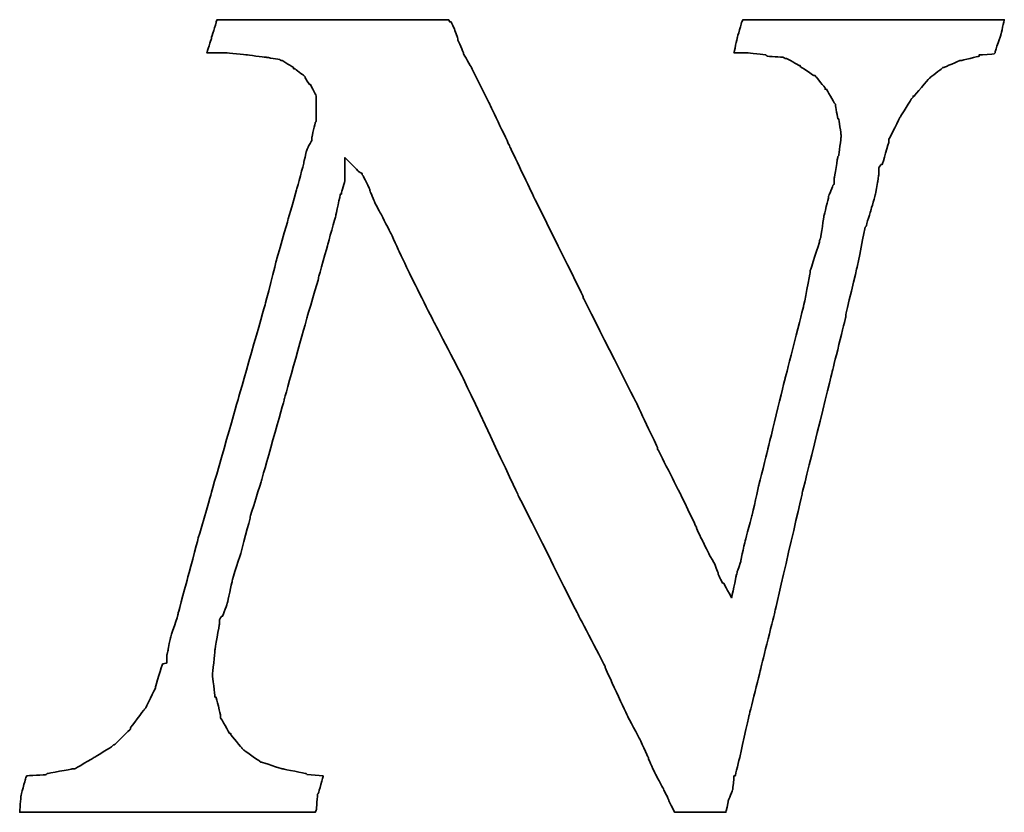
# Model space of a CAD drawing. Header units: millimetres. Extents: x -12 to 314, y 87 to 195.
# Tile 40 of 44: x 249.73 to 252.63, y 114.65 to 116.99. Entities that reach past the tile are written whole.
import ezdxf

# ---------------------------------------------------------------- set-up
doc = ezdxf.new("R2010")
doc.units = ezdxf.units.MM
doc.header["$LTSCALE"] = 0.15
doc.layers.add('DIM', color=4, linetype='CONTINUOUS')
doc.layers.add('layer 1', color=7, linetype='CONTINUOUS')

# ---------------------------------------------------------------- blocks, each defined once
blk = doc.blocks.new('TBI MOTION logo(完整正式版)')
at = {"layer": 'layer 1', "color": 22, "lineweight": 35}
blk.add_open_spline([(58.92625, -7.91875), (58.92625, -7.91875), (58.58625, -7.89375), (58.58625, -7.89375), (58.58625, -7.89375), (58.58625, -7.89375), (58.56625, -7.87125), (58.56625, -7.87125), (58.56625, -7.87125), (58.56625, -7.87125), (58.08375, -7.77375), (58.08375, -7.77375), (58.08375, -7.77375), (58.08375, -7.77375), (58.06125, -7.77375), (58.06125, -7.77375), (58.06125, -7.77375), (58.06125, -7.77375), (57.62625, -7.63125), (57.62625, -7.63125), (57.62625, -7.63125), (57.62625, -7.63125), (57.60625, -7.63125), (57.60625, -7.63125), (57.60625, -7.63125), (57.60625, -7.63125), (57.58125, -7.60625), (57.58125, -7.60625), (57.58125, -7.60625), (57.58125, -7.60625), (57.26625, -7.38875), (57.26625, -7.38875), (57.26625, -7.38875), (57.26625, -7.38875), (57.24625, -7.36875), (57.24625, -7.36875), (57.24625, -7.36875), (57.24625, -7.36875), (57.22125, -7.34375), (57.22125, -7.34375), (57.22125, -7.34375), (57.22125, -7.34375), (56.98125, -7.05375), (56.98125, -7.05375), (56.98125, -7.05375), (56.98125, -7.05375), (56.98125, -7.02875), (56.98125, -7.02875), (56.98125, -7.02875), (56.98125, -7.02875), (56.95625, -7.02875), (56.95625, -7.02875), (56.95625, -7.02875), (56.95625, -7.02875), (56.76625, -6.69625), (56.76625, -6.69625), (56.76625, -6.69625), (56.76625, -6.69625), (56.76625, -6.67125), (56.76625, -6.67125), (56.76625, -6.67125), (56.76625, -6.67125), (56.76625, -6.64875), (56.76625, -6.64875), (56.76625, -6.64875), (56.76625, -6.64875), (56.67125, -6.26375), (56.67125, -6.26375), (56.67125, -6.26375), (56.67125, -6.26375), (56.64625, -6.26375), (56.64625, -6.26375), (56.64625, -6.26375), (56.64625, -6.26375), (56.64625, -6.23875), (56.64625, -6.23875), (56.64625, -6.23875), (56.64625, -6.23875), (56.59625, -5.80875), (56.59625, -5.80875), (56.59625, -5.80875), (56.59625, -5.80875), (56.59625, -5.78375), (56.59625, -5.78375), (56.59625, -5.78375), (56.59625, -5.78375), (56.64625, -5.30375), (56.64625, -5.30375), (56.64625, -5.30375), (56.64625, -5.30375), (56.64625, -5.27875), (56.64625, -5.27875), (56.64625, -5.27875), (56.64625, -5.27875), (56.74125, -4.72875), (56.74125, -4.72875), (56.74125, -4.72875), (56.74125, -4.72875), (56.74125, -4.67875), (56.74125, -4.67875), (56.74125, -4.67875), (56.74125, -4.67875), (56.74125, -4.63375), (56.74125, -4.63375), (56.74125, -4.63375), (56.74125, -4.63375), (56.79125, -4.55875), (56.79125, -4.55875), (56.79125, -4.55875), (56.79125, -4.55875), (56.81125, -4.55875), (56.81125, -4.55875), (56.81125, -4.55875), (56.81125, -4.55875), (56.91125, -4.27375), (56.91125, -4.27375), (56.91125, -4.27375), (56.91125, -4.27375), (57.00625, -3.83874), (57.00625, -3.83874), (57.00625, -3.83874), (57.00625, -3.83874), (57.00625, -3.81374), (57.00625, -3.81374), (57.00625, -3.81374), (57.00625, -3.81374), (57.19875, -3.21374), (57.19875, -3.21374), (57.19875, -3.21374), (57.19875, -3.21374), (57.38625, -2.49625), (57.38625, -2.49625), (57.38625, -2.49625), (57.38625, -2.49625), (57.38625, -2.47374), (57.38625, -2.47374), (57.38625, -2.47374), (57.38625, -2.47374), (57.62625, -1.70375), (57.62625, -1.70375), (57.62625, -1.70375), (57.62625, -1.70375), (58.10625, 0.00125), (58.10625, 0.00125), (58.10625, 0.00125), (58.10625, 0.00125), (58.58625, 1.72625), (58.58625, 1.72625), (58.58625, 1.72625), (58.58625, 1.72625), (58.82625, 2.54125), (58.82625, 2.54125), (58.82625, 2.54125), (58.82625, 2.54125), (58.82625, 2.56374), (58.82625, 2.56374), (58.82625, 2.56374), (58.82625, 2.56374), (59.02125, 3.26125), (59.02125, 3.26125), (59.02125, 3.26125), (59.02125, 3.26125), (59.18625, 3.86125), (59.18625, 3.86125), (59.18625, 3.86125), (59.18625, 3.86125), (59.28625, 4.31875), (59.28625, 4.31875), (59.28625, 4.31875), (59.28625, 4.31875), (59.30625, 4.31875), (59.30625, 4.31875), (59.30625, 4.31875), (59.30625, 4.31875), (59.30625, 4.34125), (59.30625, 4.34125), (59.30625, 4.34125), (59.30625, 4.34125), (59.38125, 4.60625), (59.38125, 4.60625), (59.38125, 4.60625), (59.38125, 4.60625), (59.38125, 4.65125), (59.38125, 4.65125), (59.38125, 4.65125), (59.38125, 4.65125), (59.38125, 5.08625), (59.38125, 5.08625), (59.38125, 5.08625), (59.38125, 5.08625), (59.66625, 4.79624), (59.66625, 4.79624), (59.66625, 4.79624), (59.66625, 4.79624), (59.74125, 4.75124), (59.74125, 4.75124), (59.74125, 4.75124), (59.74125, 4.75124), (59.74125, 4.72624), (59.74125, 4.72624), (59.74125, 4.72624), (59.74125, 4.72624), (59.76125, 4.70124), (59.76125, 4.70124), (59.76125, 4.70124), (59.76125, 4.70124), (59.81125, 4.60625), (59.81125, 4.60625), (59.81125, 4.60625), (59.81125, 4.60625), (59.90625, 4.41125), (59.90625, 4.41125), (59.90625, 4.41125), (59.90625, 4.41125), (59.90625, 4.39125), (59.90625, 4.39125), (59.90625, 4.39125), (59.90625, 4.39125), (60.00375, 4.15124), (60.00375, 4.15124), (60.00375, 4.15124), (60.00375, 4.15124), (60.14625, 3.88374), (60.14625, 3.88374), (60.14625, 3.88374), (60.14625, 3.88374), (60.34125, 3.50124), (60.34125, 3.50124), (60.34125, 3.50124), (60.34125, 3.50124), (60.53125, 3.09125), (60.53125, 3.09125), (60.53125, 3.09125), (60.53125, 3.09125), (60.74625, 2.63625), (60.74625, 2.63625), (60.74625, 2.63625), (60.74625, 2.63625), (61.25125, 1.63124), (61.25125, 1.63124), (61.25125, 1.63124), (61.25125, 1.63124), (61.85125, 0.47625), (61.85125, 0.47625), (61.85125, 0.47625), (61.85125, 0.47625), (63.02625, -2.01874), (63.02625, -2.01874), (63.02625, -2.01874), (63.02625, -2.01874), (64.27625, -4.51374), (64.27625, -4.51374), (64.27625, -4.51374), (64.27625, -4.51374), (64.85125, -5.61375), (64.85125, -5.61375), (64.85125, -5.61375), (64.85125, -5.61375), (64.85125, -5.64125), (64.85125, -5.64125), (64.85125, -5.64125), (64.85125, -5.64125), (65.32875, -6.67125), (65.32875, -6.67125), (65.32875, -6.67125), (65.32875, -6.67125), (65.57125, -7.12875), (65.57125, -7.12875), (65.57125, -7.12875), (65.57125, -7.12875), (65.76125, -7.53625), (65.76125, -7.53625), (65.76125, -7.53625), (65.76125, -7.53625), (65.76125, -7.55625), (65.76125, -7.55625), (65.76125, -7.55625), (65.76125, -7.55625), (65.90375, -7.87125), (65.90375, -7.87125), (65.90375, -7.87125), (65.90375, -7.87125), (66.07125, -8.18125), (66.07125, -8.18125), (66.07125, -8.18125), (66.07125, -8.18125), (66.19125, -8.42375), (66.19125, -8.42375), (66.19125, -8.42375), (66.19125, -8.42375), (66.19125, -8.44375), (66.19125, -8.44375), (66.19125, -8.44375), (66.19125, -8.44375), (66.29125, -8.63875), (66.29125, -8.63875), (66.29125, -8.63875), (66.29125, -8.63875), (66.31125, -8.68625), (66.31125, -8.68625), (66.31125, -8.68625), (66.31125, -8.68625), (66.38375, -8.68625), (66.38375, -8.68625), (66.38375, -8.68625), (66.38375, -8.68625), (66.84125, -8.68625), (66.84125, -8.68625), (66.84125, -8.68625), (66.84125, -8.68625), (67.29625, -8.68625), (67.29625, -8.68625), (67.29625, -8.68625), (67.29625, -8.68625), (67.36625, -8.68625), (67.36625, -8.68625), (67.36625, -8.68625), (67.36625, -8.68625), (67.39125, -8.68625), (67.39125, -8.68625), (67.39125, -8.68625), (67.39125, -8.68625), (67.44125, -8.46875), (67.44125, -8.46875), (67.44125, -8.46875), (67.44125, -8.46875), (67.44125, -8.44375), (67.44125, -8.44375), (67.44125, -8.44375), (67.44125, -8.44375), (67.53625, -8.20375), (67.53625, -8.20375), (67.53625, -8.20375), (67.53625, -8.20375), (67.56125, -7.94375), (67.56125, -7.94375), (67.56125, -7.94375), (67.56125, -7.94375), (67.56125, -7.91875), (67.56125, -7.91875), (67.56125, -7.91875), (67.56125, -7.91875), (67.58625, -7.91875), (67.58625, -7.91875), (67.58625, -7.91875), (67.58625, -7.91875), (67.68125, -7.53625), (67.68125, -7.53625), (67.68125, -7.53625), (67.68125, -7.53625), (67.87375, -6.67125), (67.87375, -6.67125), (67.87375, -6.67125), (67.87375, -6.67125), (68.13625, -5.61375), (68.13625, -5.61375), (68.13625, -5.61375), (68.13625, -5.61375), (68.42375, -4.46374), (68.42375, -4.46374), (68.42375, -4.46374), (68.42375, -4.46374), (68.99875, -1.96874), (68.99875, -1.96874), (68.99875, -1.96874), (68.99875, -1.96874), (69.62625, 0.57625), (69.62625, 0.57625), (69.62625, 0.57625), (69.62625, 0.57625), (69.91125, 1.72625), (69.91125, 1.72625), (69.91125, 1.72625), (69.91125, 1.72625), (69.91125, 1.77625), (69.91125, 1.77625), (69.91125, 1.77625), (69.91125, 1.77625), (70.15125, 2.78124), (70.15125, 2.78124), (70.15125, 2.78124), (70.15125, 2.78124), (70.32125, 3.62125), (70.32125, 3.62125), (70.32125, 3.62125), (70.32125, 3.62125), (70.34125, 3.64625), (70.34125, 3.64625), (70.34125, 3.64625), (70.34125, 3.64625), (70.44125, 3.98125), (70.44125, 3.98125), (70.44125, 3.98125), (70.44125, 3.98125), (70.53625, 4.31875), (70.53625, 4.31875), (70.53625, 4.31875), (70.53625, 4.31875), (70.58125, 4.55875), (70.58125, 4.55875), (70.58125, 4.55875), (70.58125, 4.55875), (70.60625, 4.72624), (70.60625, 4.72624), (70.60625, 4.72624), (70.60625, 4.72624), (70.60625, 4.79624), (70.60625, 4.79624), (70.60625, 4.79624), (70.60625, 4.79624), (70.60625, 4.87125), (70.60625, 4.87125), (70.60625, 4.87125), (70.60625, 4.87125), (70.65625, 4.94125), (70.65625, 4.94125), (70.65625, 4.94125), (70.65625, 4.94125), (70.68125, 4.94125), (70.68125, 4.94125), (70.68125, 4.94125), (70.68125, 4.94125), (70.82125, 5.42125), (70.82125, 5.42125), (70.82125, 5.42125), (70.82125, 5.42125), (70.82125, 5.44625), (70.82125, 5.44625), (70.82125, 5.44625), (70.82125, 5.44625), (70.82125, 5.47125), (70.82125, 5.47125), (70.82125, 5.47125), (70.82125, 5.47125), (71.06125, 5.94625), (71.06125, 5.94625), (71.06125, 5.94625), (71.06125, 5.94625), (71.30125, 6.33124), (71.30125, 6.33124), (71.30125, 6.33124), (71.30125, 6.33124), (71.32625, 6.35625), (71.32625, 6.35625), (71.32625, 6.35625), (71.32625, 6.35625), (71.32625, 6.38124), (71.32625, 6.38124), (71.32625, 6.38124), (71.32625, 6.38124), (71.35125, 6.38124), (71.35125, 6.38124), (71.35125, 6.38124), (71.35125, 6.38124), (71.66125, 6.74125), (71.66125, 6.74125), (71.66125, 6.74125), (71.66125, 6.74125), (71.68625, 6.76625), (71.68625, 6.76625), (71.68625, 6.76625), (71.68625, 6.76625), (71.92625, 6.95624), (71.92625, 6.95624), (71.92625, 6.95624), (71.92625, 6.95624), (71.95125, 6.98125), (71.95125, 6.98125), (71.95125, 6.98125), (71.95125, 6.98125), (71.97625, 6.98125), (71.97625, 6.98125), (71.97625, 6.98125), (71.97625, 6.98125), (72.31125, 7.12624), (72.31125, 7.12624), (72.31125, 7.12624), (72.31125, 7.12624), (72.33375, 7.12624), (72.33375, 7.12624), (72.33375, 7.12624), (72.33375, 7.12624), (72.71625, 7.21875), (72.71625, 7.21875), (72.71625, 7.21875), (72.71625, 7.21875), (72.71625, 7.24624), (72.71625, 7.24624), (72.71625, 7.24624), (72.71625, 7.24624), (72.74125, 7.24624), (72.74125, 7.24624), (72.74125, 7.24624), (72.74125, 7.24624), (73.03124, 7.26624), (73.03124, 7.26624), (73.03124, 7.26624), (73.03124, 7.26624), (73.05375, 7.29125), (73.05375, 7.29125), (73.05375, 7.29125), (73.05375, 7.29125), (73.05375, 7.31625), (73.05375, 7.31625), (73.05375, 7.31625), (73.05375, 7.31625), (73.17625, 7.67625), (73.17625, 7.67625), (73.17625, 7.67625), (73.17625, 7.67625), (73.24625, 7.98625), (73.24625, 7.98625), (73.24625, 7.98625), (73.24625, 7.98625), (73.19625, 7.98625), (73.19625, 7.98625), (73.19625, 7.98625), (73.19625, 7.98625), (72.93625, 7.98625), (72.93625, 7.98625), (72.93625, 7.98625), (72.93625, 7.98625), (72.55125, 7.98625), (72.55125, 7.98625), (72.55125, 7.98625), (72.55125, 7.98625), (72.09625, 7.98625), (72.09625, 7.98625), (72.09625, 7.98625), (72.09625, 7.98625), (71.64125, 7.98625), (71.64125, 7.98625), (71.64125, 7.98625), (71.64125, 7.98625), (70.53625, 7.98625), (70.53625, 7.98625), (70.53625, 7.98625), (70.53625, 7.98625), (69.47875, 7.98625), (69.47875, 7.98625), (69.47875, 7.98625), (69.47875, 7.98625), (68.95125, 7.98625), (68.95125, 7.98625), (68.95125, 7.98625), (68.95125, 7.98625), (68.52125, 7.98625), (68.52125, 7.98625), (68.52125, 7.98625), (68.52125, 7.98625), (68.13625, 7.98625), (68.13625, 7.98625), (68.13625, 7.98625), (68.13625, 7.98625), (67.87375, 7.98625), (67.87375, 7.98625), (67.87375, 7.98625), (67.87375, 7.98625), (67.75125, 7.98625), (67.75125, 7.98625), (67.75125, 7.98625), (67.75125, 7.98625), (67.72625, 7.94125), (67.72625, 7.94125), (67.72625, 7.94125), (67.72625, 7.94125), (67.63125, 7.60625), (67.63125, 7.60625), (67.63125, 7.60625), (67.63125, 7.60625), (67.56125, 7.29125), (67.56125, 7.29125), (67.56125, 7.29125), (67.56125, 7.29125), (67.72625, 7.29125), (67.72625, 7.29125), (67.72625, 7.29125), (67.72625, 7.29125), (67.82625, 7.29125), (67.82625, 7.29125), (67.82625, 7.29125), (67.82625, 7.29125), (67.84625, 7.29125), (67.84625, 7.29125), (67.84625, 7.29125), (67.84625, 7.29125), (68.23125, 7.24624), (68.23125, 7.24624), (68.23125, 7.24624), (68.23125, 7.24624), (68.25875, 7.21875), (68.25875, 7.21875), (68.25875, 7.21875), (68.25875, 7.21875), (68.59125, 7.19624), (68.59125, 7.19624), (68.59125, 7.19624), (68.59125, 7.19624), (68.64125, 7.17125), (68.64125, 7.17125), (68.64125, 7.17125), (68.64125, 7.17125), (68.66625, 7.17125), (68.66625, 7.17125), (68.66625, 7.17125), (68.66625, 7.17125), (68.92625, 7.02624), (68.92625, 7.02624), (68.92625, 7.02624), (68.92625, 7.02624), (68.95125, 7.02624), (68.95125, 7.02624), (68.95125, 7.02624), (68.95125, 7.02624), (68.95125, 7.00624), (68.95125, 7.00624), (68.95125, 7.00624), (68.95125, 7.00624), (69.23875, 6.81125), (69.23875, 6.81125), (69.23875, 6.81125), (69.23875, 6.81125), (69.26625, 6.81125), (69.26625, 6.81125), (69.26625, 6.81125), (69.26625, 6.81125), (69.28625, 6.78625), (69.28625, 6.78625), (69.28625, 6.78625), (69.28625, 6.78625), (69.47875, 6.54875), (69.47875, 6.54875), (69.47875, 6.54875), (69.47875, 6.54875), (69.47875, 6.52375), (69.47875, 6.52375), (69.47875, 6.52375), (69.47875, 6.52375), (69.50625, 6.52375), (69.50625, 6.52375), (69.50625, 6.52375), (69.50625, 6.52375), (69.67125, 6.23625), (69.67125, 6.23625), (69.67125, 6.23625), (69.67125, 6.23625), (69.69375, 6.21125), (69.69375, 6.21125), (69.69375, 6.21125), (69.69375, 6.21125), (69.69375, 6.18625), (69.69375, 6.18625), (69.69375, 6.18625), (69.69375, 6.18625), (69.74625, 5.89875), (69.74625, 5.89875), (69.74625, 5.89875), (69.74625, 5.89875), (69.76625, 5.89875), (69.76625, 5.89875), (69.76625, 5.89875), (69.76625, 5.89875), (69.81375, 5.56625), (69.81375, 5.56625), (69.81375, 5.56625), (69.81375, 5.56625), (69.81375, 5.54125), (69.81375, 5.54125), (69.81375, 5.54125), (69.81375, 5.54125), (69.81375, 5.51625), (69.81375, 5.51625), (69.81375, 5.51625), (69.81375, 5.51625), (69.76625, 5.13125), (69.76625, 5.13125), (69.76625, 5.13125), (69.76625, 5.13125), (69.74625, 5.10874), (69.74625, 5.10874), (69.74625, 5.10874), (69.74625, 5.10874), (69.67125, 4.65125), (69.67125, 4.65125), (69.67125, 4.65125), (69.67125, 4.65125), (69.67125, 4.55875), (69.67125, 4.55875), (69.67125, 4.55875), (69.67125, 4.55875), (69.67125, 4.53125), (69.67125, 4.53125), (69.67125, 4.53125), (69.67125, 4.53125), (69.64625, 4.50874), (69.64625, 4.50874), (69.64625, 4.50874), (69.64625, 4.50874), (69.55125, 4.27125), (69.55125, 4.27125), (69.55125, 4.27125), (69.55125, 4.27125), (69.55125, 4.24625), (69.55125, 4.24625), (69.55125, 4.24625), (69.55125, 4.24625), (69.45375, 3.86125), (69.45375, 3.86125), (69.45375, 3.86125), (69.45375, 3.86125), (69.38625, 3.40624), (69.38625, 3.40624), (69.38625, 3.40624), (69.38625, 3.40624), (69.35875, 3.33125), (69.35875, 3.33125), (69.35875, 3.33125), (69.35875, 3.33125), (69.35875, 3.30875), (69.35875, 3.30875), (69.35875, 3.30875), (69.35875, 3.30875), (69.16625, 2.71125), (69.16625, 2.71125), (69.16625, 2.71125), (69.16625, 2.71125), (69.16625, 2.66375), (69.16625, 2.66375), (69.16625, 2.66375), (69.16625, 2.66375), (69.02625, 1.96374), (69.02625, 1.96374), (69.02625, 1.96374), (69.02625, 1.96374), (68.64125, 0.45624), (68.64125, 0.45624), (68.64125, 0.45624), (68.64125, 0.45624), (68.25875, -1.10625), (68.25875, -1.10625), (68.25875, -1.10625), (68.25875, -1.10625), (68.08625, -1.80125), (68.08625, -1.80125), (68.08625, -1.80125), (68.08625, -1.80125), (67.94625, -2.42625), (67.94625, -2.42625), (67.94625, -2.42625), (67.94625, -2.42625), (67.80125, -2.95375), (67.80125, -2.95375), (67.80125, -2.95375), (67.80125, -2.95375), (67.70625, -3.38375), (67.70625, -3.38375), (67.70625, -3.38375), (67.70625, -3.38375), (67.70625, -3.40875), (67.70625, -3.40875), (67.70625, -3.40875), (67.70625, -3.40875), (67.63125, -3.62375), (67.63125, -3.62375), (67.63125, -3.62375), (67.63125, -3.62375), (67.60625, -3.72125), (67.60625, -3.72125), (67.60625, -3.72125), (67.60625, -3.72125), (67.51125, -4.17375), (67.51125, -4.17375), (67.51125, -4.17375), (67.51125, -4.17375), (67.34625, -3.86374), (67.34625, -3.86374), (67.34625, -3.86374), (67.34625, -3.86374), (67.32125, -3.86374), (67.32125, -3.86374), (67.32125, -3.86374), (67.32125, -3.86374), (67.27125, -3.76874), (67.27125, -3.76874), (67.27125, -3.76874), (67.27125, -3.76874), (67.22625, -3.67374), (67.22625, -3.67374), (67.22625, -3.67374), (67.22625, -3.67374), (67.22625, -3.64875), (67.22625, -3.64875), (67.22625, -3.64875), (67.22625, -3.64875), (67.15125, -3.45375), (67.15125, -3.45375), (67.15125, -3.45375), (67.15125, -3.45375), (67.05625, -3.28875), (67.05625, -3.28875), (67.05625, -3.28875), (67.05625, -3.28875), (66.91125, -3.00125), (66.91125, -3.00125), (66.91125, -3.00125), (66.91125, -3.00125), (66.77125, -2.71375), (66.77125, -2.71375), (66.77125, -2.71375), (66.77125, -2.71375), (66.77125, -2.68875), (66.77125, -2.68875), (66.77125, -2.68875), (66.77125, -2.68875), (66.41125, -1.94374), (66.41125, -1.94374), (66.41125, -1.94374), (66.41125, -1.94374), (65.95125, -1.03375), (65.95125, -1.03375), (65.95125, -1.03375), (65.95125, -1.03375), (65.95125, -1.00875), (65.95125, -1.00875), (65.95125, -1.00875), (65.95125, -1.00875), (65.49625, -0.04874), (65.49625, -0.04874), (65.49625, -0.04874), (65.49625, -0.04874), (64.39375, 2.13624), (64.39375, 2.13624), (64.39375, 2.13624), (64.39375, 2.13624), (64.39375, 2.15624), (64.39375, 2.15624), (64.39375, 2.15624), (64.39375, 2.15624), (63.33625, 4.29125), (63.33625, 4.29125), (63.33625, 4.29125), (63.33625, 4.29125), (62.85625, 5.30125), (62.85625, 5.30125), (62.85625, 5.30125), (62.85625, 5.30125), (62.42625, 6.21125), (62.42625, 6.21125), (62.42625, 6.21125), (62.42625, 6.21125), (62.04125, 6.98125), (62.04125, 6.98125), (62.04125, 6.98125), (62.04125, 6.98125), (61.87375, 7.26624), (61.87375, 7.26624), (61.87375, 7.26624), (61.87375, 7.26624), (61.87375, 7.29125), (61.87375, 7.29125), (61.87375, 7.29125), (61.87375, 7.29125), (61.75625, 7.55625), (61.75625, 7.55625), (61.75625, 7.55625), (61.75625, 7.55625), (61.75625, 7.58124), (61.75625, 7.58124), (61.75625, 7.58124), (61.75625, 7.58124), (61.68375, 7.79375), (61.68375, 7.79375), (61.68375, 7.79375), (61.68375, 7.79375), (61.61125, 7.94125), (61.61125, 7.94125), (61.61125, 7.94125), (61.61125, 7.94125), (61.58625, 7.94125), (61.58625, 7.94125), (61.58625, 7.94125), (61.58625, 7.94125), (61.56375, 7.98625), (61.56375, 7.98625), (61.56375, 7.98625), (61.56375, 7.98625), (61.41875, 7.98625), (61.41875, 7.98625), (61.41875, 7.98625), (61.41875, 7.98625), (61.18125, 7.98625), (61.18125, 7.98625), (61.18125, 7.98625), (61.18125, 7.98625), (60.84125, 7.98625), (60.84125, 7.98625), (60.84125, 7.98625), (60.84125, 7.98625), (60.02625, 7.98625), (60.02625, 7.98625), (60.02625, 7.98625), (60.02625, 7.98625), (59.11625, 7.98625), (59.11625, 7.98625), (59.11625, 7.98625), (59.11625, 7.98625), (58.15625, 7.98625), (58.15625, 7.98625), (58.15625, 7.98625), (58.15625, 7.98625), (57.34125, 7.98625), (57.34125, 7.98625), (57.34125, 7.98625), (57.34125, 7.98625), (57.00625, 7.98625), (57.00625, 7.98625), (57.00625, 7.98625), (57.00625, 7.98625), (56.76625, 7.98625), (56.76625, 7.98625), (56.76625, 7.98625), (56.76625, 7.98625), (56.69125, 7.98625), (56.69125, 7.98625), (56.69125, 7.98625), (56.69125, 7.98625), (56.67125, 7.94125), (56.67125, 7.94125), (56.67125, 7.94125), (56.67125, 7.94125), (56.67125, 7.91625), (56.67125, 7.91625), (56.67125, 7.91625), (56.67125, 7.91625), (56.57125, 7.60625), (56.57125, 7.60625), (56.57125, 7.60625), (56.57125, 7.60625), (56.57125, 7.58124), (56.57125, 7.58124), (56.57125, 7.58124), (56.57125, 7.58124), (56.47625, 7.29125), (56.47625, 7.29125), (56.47625, 7.29125), (56.47625, 7.29125), (56.57125, 7.29125), (56.57125, 7.29125), (56.57125, 7.29125), (56.57125, 7.29125), (56.76625, 7.29125), (56.76625, 7.29125), (56.76625, 7.29125), (56.76625, 7.29125), (56.86125, 7.29125), (56.86125, 7.29125), (56.86125, 7.29125), (56.86125, 7.29125), (56.88625, 7.29125), (56.88625, 7.29125), (56.88625, 7.29125), (56.88625, 7.29125), (57.31625, 7.24624), (57.31625, 7.24624), (57.31625, 7.24624), (57.31625, 7.24624), (57.70125, 7.19624), (57.70125, 7.19624), (57.70125, 7.19624), (57.70125, 7.19624), (57.72625, 7.19624), (57.72625, 7.19624), (57.72625, 7.19624), (57.72625, 7.19624), (58.01125, 7.14624), (58.01125, 7.14624), (58.01125, 7.14624), (58.01125, 7.14624), (58.03625, 7.12624), (58.03625, 7.12624), (58.03625, 7.12624), (58.03625, 7.12624), (58.06125, 7.12624), (58.06125, 7.12624), (58.06125, 7.12624), (58.06125, 7.12624), (58.30125, 6.98125), (58.30125, 6.98125), (58.30125, 6.98125), (58.30125, 6.98125), (58.30125, 6.95624), (58.30125, 6.95624), (58.30125, 6.95624), (58.30125, 6.95624), (58.32375, 6.95624), (58.32375, 6.95624), (58.32375, 6.95624), (58.32375, 6.95624), (58.51625, 6.81125), (58.51625, 6.81125), (58.51625, 6.81125), (58.51625, 6.81125), (58.54125, 6.78625), (58.54125, 6.78625), (58.54125, 6.78625), (58.54125, 6.78625), (58.54125, 6.76625), (58.54125, 6.76625), (58.54125, 6.76625), (58.54125, 6.76625), (58.63625, 6.62124), (58.63625, 6.62124), (58.63625, 6.62124), (58.63625, 6.62124), (58.65875, 6.62124), (58.65875, 6.62124), (58.65875, 6.62124), (58.65875, 6.62124), (58.75625, 6.42625), (58.75625, 6.42625), (58.75625, 6.42625), (58.75625, 6.42625), (58.77875, 6.38124), (58.77875, 6.38124), (58.77875, 6.38124), (58.77875, 6.38124), (58.77875, 6.33124), (58.77875, 6.33124), (58.77875, 6.33124), (58.77875, 6.33124), (58.77875, 6.09125), (58.77875, 6.09125), (58.77875, 6.09125), (58.77875, 6.09125), (58.77875, 5.85125), (58.77875, 5.85125), (58.77875, 5.85125), (58.77875, 5.85125), (58.75625, 5.82625), (58.75625, 5.82625), (58.75625, 5.82625), (58.75625, 5.82625), (58.68625, 5.51625), (58.68625, 5.51625), (58.68625, 5.51625), (58.68625, 5.51625), (58.68625, 5.47125), (58.68625, 5.47125), (58.68625, 5.47125), (58.68625, 5.47125), (58.68625, 5.44625), (58.68625, 5.44625), (58.68625, 5.44625), (58.68625, 5.44625), (58.65875, 5.39625), (58.65875, 5.39625), (58.65875, 5.39625), (58.65875, 5.39625), (58.61125, 5.32624), (58.61125, 5.32624), (58.61125, 5.32624), (58.61125, 5.32624), (58.56625, 5.20375), (58.56625, 5.20375), (58.56625, 5.20375), (58.56625, 5.20375), (58.51625, 4.99125), (58.51625, 4.99125), (58.51625, 4.99125), (58.51625, 4.99125), (58.51625, 4.96625), (58.51625, 4.96625), (58.51625, 4.96625), (58.51625, 4.96625), (58.37125, 4.43625), (58.37125, 4.43625), (58.37125, 4.43625), (58.37125, 4.43625), (58.18125, 3.76625), (58.18125, 3.76625), (58.18125, 3.76625), (58.18125, 3.76625), (57.94125, 2.92624), (57.94125, 2.92624), (57.94125, 2.92624), (57.94125, 2.92624), (57.70125, 1.98874), (57.70125, 1.98874), (57.70125, 1.98874), (57.70125, 1.98874), (57.12625, -0.02374), (57.12625, -0.02374), (57.12625, -0.02374), (57.12625, -0.02374), (56.55125, -2.03875), (56.55125, -2.03875), (56.55125, -2.03875), (56.55125, -2.03875), (56.28625, -2.95375), (56.28625, -2.95375), (56.28625, -2.95375), (56.28625, -2.95375), (56.07125, -3.76874), (56.07125, -3.76874), (56.07125, -3.76874), (56.07125, -3.76874), (55.87625, -4.48874), (55.87625, -4.48874), (55.87625, -4.48874), (55.87625, -4.48874), (55.87625, -4.51374), (55.87625, -4.51374), (55.87625, -4.51374), (55.87625, -4.51374), (55.71125, -5.01625), (55.71125, -5.01625), (55.71125, -5.01625), (55.71125, -5.01625), (55.66125, -5.25375), (55.66125, -5.25375), (55.66125, -5.25375), (55.66125, -5.25375), (55.66125, -5.27875), (55.66125, -5.27875), (55.66125, -5.27875), (55.66125, -5.27875), (55.63625, -5.37375), (55.63625, -5.37375), (55.63625, -5.37375), (55.63625, -5.37375), (55.63625, -5.42375), (55.63625, -5.42375), (55.63625, -5.42375), (55.63625, -5.42375), (55.63625, -5.54125), (55.63625, -5.54125), (55.63625, -5.54125), (55.63625, -5.54125), (55.54125, -5.56875), (55.54125, -5.56875), (55.54125, -5.56875), (55.54125, -5.56875), (55.39625, -6.04875), (55.39625, -6.04875), (55.39625, -6.04875), (55.39625, -6.04875), (55.39625, -6.06875), (55.39625, -6.06875), (55.39625, -6.06875), (55.39625, -6.06875), (55.18125, -6.50375), (55.18125, -6.50375), (55.18125, -6.50375), (55.18125, -6.50375), (55.15625, -6.52875), (55.15625, -6.52875), (55.15625, -6.52875), (55.15625, -6.52875), (54.86875, -6.91125), (54.86875, -6.91125), (54.86875, -6.91125), (54.86875, -6.91125), (54.86875, -6.93375), (54.86875, -6.93375), (54.86875, -6.93375), (54.86875, -6.93375), (54.53125, -7.26875), (54.53125, -7.26875), (54.53125, -7.26875), (54.53125, -7.26875), (54.51125, -7.26875), (54.51125, -7.26875), (54.51125, -7.26875), (54.51125, -7.26875), (54.48625, -7.29625), (54.48625, -7.29625), (54.48625, -7.29625), (54.48625, -7.29625), (54.10375, -7.53625), (54.10375, -7.53625), (54.10375, -7.53625), (54.10375, -7.53625), (53.69625, -7.77375), (53.69625, -7.77375), (53.69625, -7.77375), (53.69625, -7.77375), (53.67125, -7.77375), (53.67125, -7.77375), (53.67125, -7.77375), (53.67125, -7.77375), (53.64625, -7.77375), (53.64625, -7.77375), (53.64625, -7.77375), (53.64625, -7.77375), (53.11625, -7.87125), (53.11625, -7.87125), (53.11625, -7.87125), (53.11625, -7.87125), (53.09625, -7.89375), (53.09625, -7.89375), (53.09625, -7.89375), (53.09625, -7.89375), (52.68625, -7.91875), (52.68625, -7.91875), (52.68625, -7.91875), (52.68625, -7.91875), (52.66125, -7.99125), (52.66125, -7.99125), (52.66125, -7.99125), (52.66125, -7.99125), (52.56625, -8.34875), (52.56625, -8.34875), (52.56625, -8.34875), (52.56625, -8.34875), (52.54125, -8.68625), (52.54125, -8.68625), (52.54125, -8.68625), (52.54125, -8.68625), (52.58875, -8.68625), (52.58875, -8.68625), (52.58875, -8.68625), (52.58875, -8.68625), (52.87625, -8.68625), (52.87625, -8.68625), (52.87625, -8.68625), (52.87625, -8.68625), (53.33625, -8.68625), (53.33625, -8.68625), (53.33625, -8.68625), (53.33625, -8.68625), (53.79125, -8.68625), (53.79125, -8.68625), (53.79125, -8.68625), (53.79125, -8.68625), (54.36625, -8.68625), (54.36625, -8.68625), (54.36625, -8.68625), (54.36625, -8.68625), (55.59125, -8.68625), (55.59125, -8.68625), (55.59125, -8.68625), (55.59125, -8.68625), (56.76625, -8.68625), (56.76625, -8.68625), (56.76625, -8.68625), (56.76625, -8.68625), (57.34125, -8.68625), (57.34125, -8.68625), (57.34125, -8.68625), (57.34125, -8.68625), (57.82125, -8.68625), (57.82125, -8.68625), (57.82125, -8.68625), (57.82125, -8.68625), (58.25125, -8.68625), (58.25125, -8.68625), (58.25125, -8.68625), (58.25125, -8.68625), (58.58625, -8.68625), (58.58625, -8.68625), (58.58625, -8.68625), (58.58625, -8.68625), (58.75625, -8.68625), (58.75625, -8.68625), (58.75625, -8.68625), (58.75625, -8.68625), (58.77875, -8.63875), (58.77875, -8.63875), (58.77875, -8.63875), (58.77875, -8.63875), (58.80625, -8.30375), (58.80625, -8.30375), (58.80625, -8.30375), (58.80625, -8.30375), (58.82625, -8.27875), (58.82625, -8.27875), (58.82625, -8.27875), (58.82625, -8.27875), (58.92625, -7.91875), (58.92625, -7.91875)], degree=3, knots=[0, 0, 0, 0, 0.003125, 0.003125, 0.003125, 0.00312501, 0.00625, 0.00625, 0.00625, 0.00625001, 0.009375, 0.009375, 0.009375, 0.00937501, 0.0125, 0.0125, 0.0125, 0.01250001, 0.015625, 0.015625, 0.015625, 0.01562501, 0.01875, 0.01875, 0.01875, 0.01875001, 0.021875, 0.021875, 0.021875, 0.02187501, 0.025, 0.025, 0.025, 0.02500001, 0.028125, 0.028125, 0.028125, 0.02812501, 0.03125, 0.03125, 0.03125, 0.03125001, 0.034375, 0.034375, 0.034375, 0.03437501, 0.0375, 0.0375, 0.0375, 0.03750001, 0.040625, 0.040625, 0.040625, 0.04062501, 0.04375, 0.04375, 0.04375, 0.04375001, 0.046875, 0.046875, 0.046875, 0.04687501, 0.05, 0.05, 0.05, 0.05000001, 0.053125, 0.053125, 0.053125, 0.05312501, 0.05625, 0.05625, 0.05625, 0.05625001, 0.059375, 0.059375, 0.059375, 0.05937501, 0.0625, 0.0625, 0.0625, 0.06250001, 0.065625, 0.065625, 0.065625, 0.06562501, 0.06875, 0.06875, 0.06875, 0.06875001, 0.071875, 0.071875, 0.071875, 0.07187501, 0.075, 0.075, 0.075, 0.07500001, 0.078125, 0.078125, 0.078125, 0.07812501, 0.08125, 0.08125, 0.08125, 0.08125001, 0.084375, 0.084375, 0.084375, 0.08437501, 0.0875, 0.0875, 0.0875, 0.08750001, 0.090625, 0.090625, 0.090625, 0.09062501, 0.09375, 0.09375, 0.09375, 0.09375001, 0.096875, 0.096875, 0.096875, 0.09687501, 0.1, 0.1, 0.1, 0.10000001, 0.103125, 0.103125, 0.103125, 0.10312501, 0.10625, 0.10625, 0.10625, 0.10625001, 0.109375, 0.109375, 0.109375, 0.10937501, 0.1125, 0.1125, 0.1125, 0.11250001, 0.115625, 0.115625, 0.115625, 0.11562501, 0.11875, 0.11875, 0.11875, 0.11875001, 0.121875, 0.121875, 0.121875, 0.12187501, 0.125, 0.125, 0.125, 0.12500001, 0.128125, 0.128125, 0.128125, 0.12812501, 0.13125, 0.13125, 0.13125, 0.13125001, 0.134375, 0.134375, 0.134375, 0.13437501, 0.1375, 0.1375, 0.1375, 0.13750001, 0.140625, 0.140625, 0.140625, 0.14062501, 0.14375, 0.14375, 0.14375, 0.14375001, 0.146875, 0.146875, 0.146875, 0.14687501, 0.15, 0.15, 0.15, 0.15000001, 0.153125, 0.153125, 0.153125, 0.15312501, 0.15625, 0.15625, 0.15625, 0.15625001, 0.159375, 0.159375, 0.159375, 0.15937501, 0.1625, 0.1625, 0.1625, 0.16250001, 0.165625, 0.165625, 0.165625, 0.16562501, 0.16875, 0.16875, 0.16875, 0.16875001, 0.171875, 0.171875, 0.171875, 0.17187501, 0.175, 0.175, 0.175, 0.17500001, 0.178125, 0.178125, 0.178125, 0.17812501, 0.18125, 0.18125, 0.18125, 0.18125001, 0.184375, 0.184375, 0.184375, 0.18437501, 0.1875, 0.1875, 0.1875, 0.18750001, 0.190625, 0.190625, 0.190625, 0.19062501, 0.19375, 0.19375, 0.19375, 0.19375001, 0.196875, 0.196875, 0.196875, 0.19687501, 0.2, 0.2, 0.2, 0.20000001, 0.203125, 0.203125, 0.203125, 0.20312501, 0.20625, 0.20625, 0.20625, 0.20625001, 0.209375, 0.209375, 0.209375, 0.20937501, 0.2125, 0.2125, 0.2125, 0.21250001, 0.215625, 0.215625, 0.215625, 0.21562501, 0.21875, 0.21875, 0.21875, 0.21875001, 0.221875, 0.221875, 0.221875, 0.22187501, 0.225, 0.225, 0.225, 0.22500001, 0.228125, 0.228125, 0.228125, 0.22812501, 0.23125, 0.23125, 0.23125, 0.23125001, 0.234375, 0.234375, 0.234375, 0.23437501, 0.2375, 0.2375, 0.2375, 0.23750001, 0.240625, 0.240625, 0.240625, 0.24062501, 0.24375, 0.24375, 0.24375, 0.24375001, 0.246875, 0.246875, 0.246875, 0.24687501, 0.25, 0.25, 0.25, 0.25000001, 0.253125, 0.253125, 0.253125, 0.25312501, 0.25625, 0.25625, 0.25625, 0.25625001, 0.259375, 0.259375, 0.259375, 0.25937501, 0.2625, 0.2625, 0.2625, 0.26250001, 0.265625, 0.265625, 0.265625, 0.26562501, 0.26875, 0.26875, 0.26875, 0.26875001, 0.271875, 0.271875, 0.271875, 0.27187501, 0.275, 0.275, 0.275, 0.27500001, 0.278125, 0.278125, 0.278125, 0.27812501, 0.28125, 0.28125, 0.28125, 0.28125001, 0.284375, 0.284375, 0.284375, 0.28437501, 0.2875, 0.2875, 0.2875, 0.28750001, 0.290625, 0.290625, 0.290625, 0.29062501, 0.29375, 0.29375, 0.29375, 0.29375001, 0.296875, 0.296875, 0.296875, 0.29687501, 0.3, 0.3, 0.3, 0.30000001, 0.303125, 0.303125, 0.303125, 0.30312501, 0.30625, 0.30625, 0.30625, 0.30625001, 0.309375, 0.309375, 0.309375, 0.30937501, 0.3125, 0.3125, 0.3125, 0.31250001, 0.315625, 0.315625, 0.315625, 0.31562501, 0.31875, 0.31875, 0.31875, 0.31875001, 0.321875, 0.321875, 0.321875, 0.32187501, 0.325, 0.325, 0.325, 0.32500001, 0.328125, 0.328125, 0.328125, 0.32812501, 0.33125, 0.33125, 0.33125, 0.33125001, 0.334375, 0.334375, 0.334375, 0.33437501, 0.3375, 0.3375, 0.3375, 0.33750001, 0.340625, 0.340625, 0.340625, 0.34062501, 0.34375, 0.34375, 0.34375, 0.34375001, 0.346875, 0.346875, 0.346875, 0.34687501, 0.35, 0.35, 0.35, 0.35000001, 0.353125, 0.353125, 0.353125, 0.35312501, 0.35625, 0.35625, 0.35625, 0.35625001, 0.359375, 0.359375, 0.359375, 0.35937501, 0.3625, 0.3625, 0.3625, 0.36250001, 0.365625, 0.365625, 0.365625, 0.36562501, 0.36875, 0.36875, 0.36875, 0.36875001, 0.371875, 0.371875, 0.371875, 0.37187501, 0.375, 0.375, 0.375, 0.37500001, 0.378125, 0.378125, 0.378125, 0.37812501, 0.38125, 0.38125, 0.38125, 0.38125001, 0.384375, 0.384375, 0.384375, 0.38437501, 0.3875, 0.3875, 0.3875, 0.38750001, 0.390625, 0.390625, 0.390625, 0.39062501, 0.39375, 0.39375, 0.39375, 0.39375001, 0.396875, 0.396875, 0.396875, 0.39687501, 0.4, 0.4, 0.4, 0.40000001, 0.403125, 0.403125, 0.403125, 0.40312501, 0.40625, 0.40625, 0.40625, 0.40625001, 0.409375, 0.409375, 0.409375, 0.40937501, 0.4125, 0.4125, 0.4125, 0.41250001, 0.415625, 0.415625, 0.415625, 0.41562501, 0.41875, 0.41875, 0.41875, 0.41875001, 0.421875, 0.421875, 0.421875, 0.42187501, 0.425, 0.425, 0.425, 0.42500001, 0.428125, 0.428125, 0.428125, 0.42812501, 0.43125, 0.43125, 0.43125, 0.43125001, 0.434375, 0.434375, 0.434375, 0.43437501, 0.4375, 0.4375, 0.4375, 0.43750001, 0.440625, 0.440625, 0.440625, 0.44062501, 0.44375, 0.44375, 0.44375, 0.44375001, 0.446875, 0.446875, 0.446875, 0.44687501, 0.45, 0.45, 0.45, 0.45000001, 0.453125, 0.453125, 0.453125, 0.45312501, 0.45625, 0.45625, 0.45625, 0.45625001, 0.459375, 0.459375, 0.459375, 0.45937501, 0.4625, 0.4625, 0.4625, 0.46250001, 0.465625, 0.465625, 0.465625, 0.46562501, 0.46875, 0.46875, 0.46875, 0.46875001, 0.471875, 0.471875, 0.471875, 0.47187501, 0.475, 0.475, 0.475, 0.47500001, 0.478125, 0.478125, 0.478125, 0.47812501, 0.48125, 0.48125, 0.48125, 0.48125001, 0.484375, 0.484375, 0.484375, 0.48437501, 0.4875, 0.4875, 0.4875, 0.48750001, 0.490625, 0.490625, 0.490625, 0.49062501, 0.49375, 0.49375, 0.49375, 0.49375001, 0.496875, 0.496875, 0.496875, 0.49687501, 0.5, 0.5, 0.5, 0.50000001, 0.503125, 0.503125, 0.503125, 0.50312501, 0.50625, 0.50625, 0.50625, 0.50625001, 0.509375, 0.509375, 0.509375, 0.50937501, 0.5125, 0.5125, 0.5125, 0.51250001, 0.515625, 0.515625, 0.515625, 0.51562501, 0.51875, 0.51875, 0.51875, 0.51875001, 0.521875, 0.521875, 0.521875, 0.52187501, 0.525, 0.525, 0.525, 0.52500001, 0.528125, 0.528125, 0.528125, 0.52812501, 0.53125, 0.53125, 0.53125, 0.53125001, 0.534375, 0.534375, 0.534375, 0.53437501, 0.5375, 0.5375, 0.5375, 0.53750001, 0.540625, 0.540625, 0.540625, 0.54062501, 0.54375, 0.54375, 0.54375, 0.54375001, 0.546875, 0.546875, 0.546875, 0.54687501, 0.55, 0.55, 0.55, 0.55000001, 0.553125, 0.553125, 0.553125, 0.55312501, 0.55625, 0.55625, 0.55625, 0.55625001, 0.559375, 0.559375, 0.559375, 0.55937501, 0.5625, 0.5625, 0.5625, 0.56250001, 0.565625, 0.565625, 0.565625, 0.56562501, 0.56875, 0.56875, 0.56875, 0.56875001, 0.571875, 0.571875, 0.571875, 0.57187501, 0.575, 0.575, 0.575, 0.57500001, 0.578125, 0.578125, 0.578125, 0.57812501, 0.58125, 0.58125, 0.58125, 0.58125001, 0.584375, 0.584375, 0.584375, 0.58437501, 0.5875, 0.5875, 0.5875, 0.58750001, 0.590625, 0.590625, 0.590625, 0.59062501, 0.59375, 0.59375, 0.59375, 0.59375001, 0.596875, 0.596875, 0.596875, 0.59687501, 0.6, 0.6, 0.6, 0.60000001, 0.603125, 0.603125, 0.603125, 0.60312501, 0.60625, 0.60625, 0.60625, 0.60625001, 0.609375, 0.609375, 0.609375, 0.60937501, 0.6125, 0.6125, 0.6125, 0.61250001, 0.615625, 0.615625, 0.615625, 0.61562501, 0.61875, 0.61875, 0.61875, 0.61875001, 0.621875, 0.621875, 0.621875, 0.62187501, 0.625, 0.625, 0.625, 0.62500001, 0.628125, 0.628125, 0.628125, 0.62812501, 0.63125, 0.63125, 0.63125, 0.63125001, 0.634375, 0.634375, 0.634375, 0.63437501, 0.6375, 0.6375, 0.6375, 0.63750001, 0.640625, 0.640625, 0.640625, 0.64062501, 0.64375, 0.64375, 0.64375, 0.64375001, 0.646875, 0.646875, 0.646875, 0.64687501, 0.65, 0.65, 0.65, 0.65000001, 0.653125, 0.653125, 0.653125, 0.65312501, 0.65625, 0.65625, 0.65625, 0.65625001, 0.659375, 0.659375, 0.659375, 0.65937501, 0.6625, 0.6625, 0.6625, 0.66250001, 0.665625, 0.665625, 0.665625, 0.66562501, 0.66875, 0.66875, 0.66875, 0.66875001, 0.671875, 0.671875, 0.671875, 0.67187501, 0.675, 0.675, 0.675, 0.67500001, 0.678125, 0.678125, 0.678125, 0.67812501, 0.68125, 0.68125, 0.68125, 0.68125001, 0.684375, 0.684375, 0.684375, 0.68437501, 0.6875, 0.6875, 0.6875, 0.68750001, 0.690625, 0.690625, 0.690625, 0.69062501, 0.69375, 0.69375, 0.69375, 0.69375001, 0.696875, 0.696875, 0.696875, 0.69687501, 0.7, 0.7, 0.7, 0.70000001, 0.703125, 0.703125, 0.703125, 0.70312501, 0.70625, 0.70625, 0.70625, 0.70625001, 0.709375, 0.709375, 0.709375, 0.70937501, 0.7125, 0.7125, 0.7125, 0.71250001, 0.715625, 0.715625, 0.715625, 0.71562501, 0.71875, 0.71875, 0.71875, 0.71875001, 0.721875, 0.721875, 0.721875, 0.72187501, 0.725, 0.725, 0.725, 0.72500001, 0.728125, 0.728125, 0.728125, 0.72812501, 0.73125, 0.73125, 0.73125, 0.73125001, 0.734375, 0.734375, 0.734375, 0.73437501, 0.7375, 0.7375, 0.7375, 0.73750001, 0.740625, 0.740625, 0.740625, 0.74062501, 0.74375, 0.74375, 0.74375, 0.74375001, 0.746875, 0.746875, 0.746875, 0.74687501, 0.75, 0.75, 0.75, 0.75000001, 0.753125, 0.753125, 0.753125, 0.75312501, 0.75625, 0.75625, 0.75625, 0.75625001, 0.759375, 0.759375, 0.759375, 0.75937501, 0.7625, 0.7625, 0.7625, 0.76250001, 0.765625, 0.765625, 0.765625, 0.76562501, 0.76875, 0.76875, 0.76875, 0.76875001, 0.771875, 0.771875, 0.771875, 0.77187501, 0.775, 0.775, 0.775, 0.77500001, 0.778125, 0.778125, 0.778125, 0.77812501, 0.78125, 0.78125, 0.78125, 0.78125001, 0.784375, 0.784375, 0.784375, 0.78437501, 0.7875, 0.7875, 0.7875, 0.78750001, 0.790625, 0.790625, 0.790625, 0.79062501, 0.79375, 0.79375, 0.79375, 0.79375001, 0.796875, 0.796875, 0.796875, 0.79687501, 0.8, 0.8, 0.8, 0.80000001, 0.803125, 0.803125, 0.803125, 0.80312501, 0.80625, 0.80625, 0.80625, 0.80625001, 0.809375, 0.809375, 0.809375, 0.80937501, 0.8125, 0.8125, 0.8125, 0.81250001, 0.815625, 0.815625, 0.815625, 0.81562501, 0.81875, 0.81875, 0.81875, 0.81875001, 0.821875, 0.821875, 0.821875, 0.82187501, 0.825, 0.825, 0.825, 0.82500001, 0.828125, 0.828125, 0.828125, 0.82812501, 0.83125, 0.83125, 0.83125, 0.83125001, 0.834375, 0.834375, 0.834375, 0.83437501, 0.8375, 0.8375, 0.8375, 0.83750001, 0.840625, 0.840625, 0.840625, 0.84062501, 0.84375, 0.84375, 0.84375, 0.84375001, 0.846875, 0.846875, 0.846875, 0.84687501, 0.85, 0.85, 0.85, 0.85000001, 0.853125, 0.853125, 0.853125, 0.85312501, 0.85625, 0.85625, 0.85625, 0.85625001, 0.859375, 0.859375, 0.859375, 0.85937501, 0.8625, 0.8625, 0.8625, 0.86250001, 0.865625, 0.865625, 0.865625, 0.86562501, 0.86875, 0.86875, 0.86875, 0.86875001, 0.871875, 0.871875, 0.871875, 0.87187501, 0.875, 0.875, 0.875, 0.87500001, 0.878125, 0.878125, 0.878125, 0.87812501, 0.88125, 0.88125, 0.88125, 0.88125001, 0.884375, 0.884375, 0.884375, 0.88437501, 0.8875, 0.8875, 0.8875, 0.88750001, 0.890625, 0.890625, 0.890625, 0.89062501, 0.89375, 0.89375, 0.89375, 0.89375001, 0.896875, 0.896875, 0.896875, 0.89687501, 0.9, 0.9, 0.9, 0.90000001, 0.903125, 0.903125, 0.903125, 0.90312501, 0.90625, 0.90625, 0.90625, 0.90625001, 0.909375, 0.909375, 0.909375, 0.90937501, 0.9125, 0.9125, 0.9125, 0.91250001, 0.915625, 0.915625, 0.915625, 0.91562501, 0.91875, 0.91875, 0.91875, 0.91875001, 0.921875, 0.921875, 0.921875, 0.92187501, 0.925, 0.925, 0.925, 0.92500001, 0.928125, 0.928125, 0.928125, 0.92812501, 0.93125, 0.93125, 0.93125, 0.93125001, 0.934375, 0.934375, 0.934375, 0.93437501, 0.9375, 0.9375, 0.9375, 0.93750001, 0.940625, 0.940625, 0.940625, 0.94062501, 0.94375, 0.94375, 0.94375, 0.94375001, 0.946875, 0.946875, 0.946875, 0.94687501, 0.95, 0.95, 0.95, 0.95000001, 0.953125, 0.953125, 0.953125, 0.95312501, 0.95625, 0.95625, 0.95625, 0.95625001, 0.959375, 0.959375, 0.959375, 0.95937501, 0.9625, 0.9625, 0.9625, 0.96250001, 0.965625, 0.965625, 0.965625, 0.96562501, 0.96875, 0.96875, 0.96875, 0.96875001, 0.971875, 0.971875, 0.971875, 0.97187501, 0.975, 0.975, 0.975, 0.97500001, 0.978125, 0.978125, 0.978125, 0.97812501, 0.98125, 0.98125, 0.98125, 0.98125001, 0.984375, 0.984375, 0.984375, 0.98437501, 0.9875, 0.9875, 0.9875, 0.98750001, 0.990625, 0.990625, 0.990625, 0.99062501, 0.99375, 0.99375, 0.99375, 0.99375001, 0.996875, 0.996875, 0.996875, 0.99687501, 1, 1, 1, 1], dxfattribs=at)
blk.add_open_spline([(54.86875, -6.91125), (54.86875, -6.91125), (54.86875, -6.93375), (54.86875, -6.93375)], degree=3, dxfattribs=at)

msp = doc.modelspace()

# ---------------------------------------------------------------- block references
at = {"layer": 'DIM', "color": 7, "xscale": 0.1404528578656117, "yscale": 0.1404528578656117, "zscale": 0.1404528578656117}
msp.add_blockref('TBI MOTION logo(完整正式版)', (242.3471, 115.8653), dxfattribs=at)

doc.saveas('drawing.dxf')
